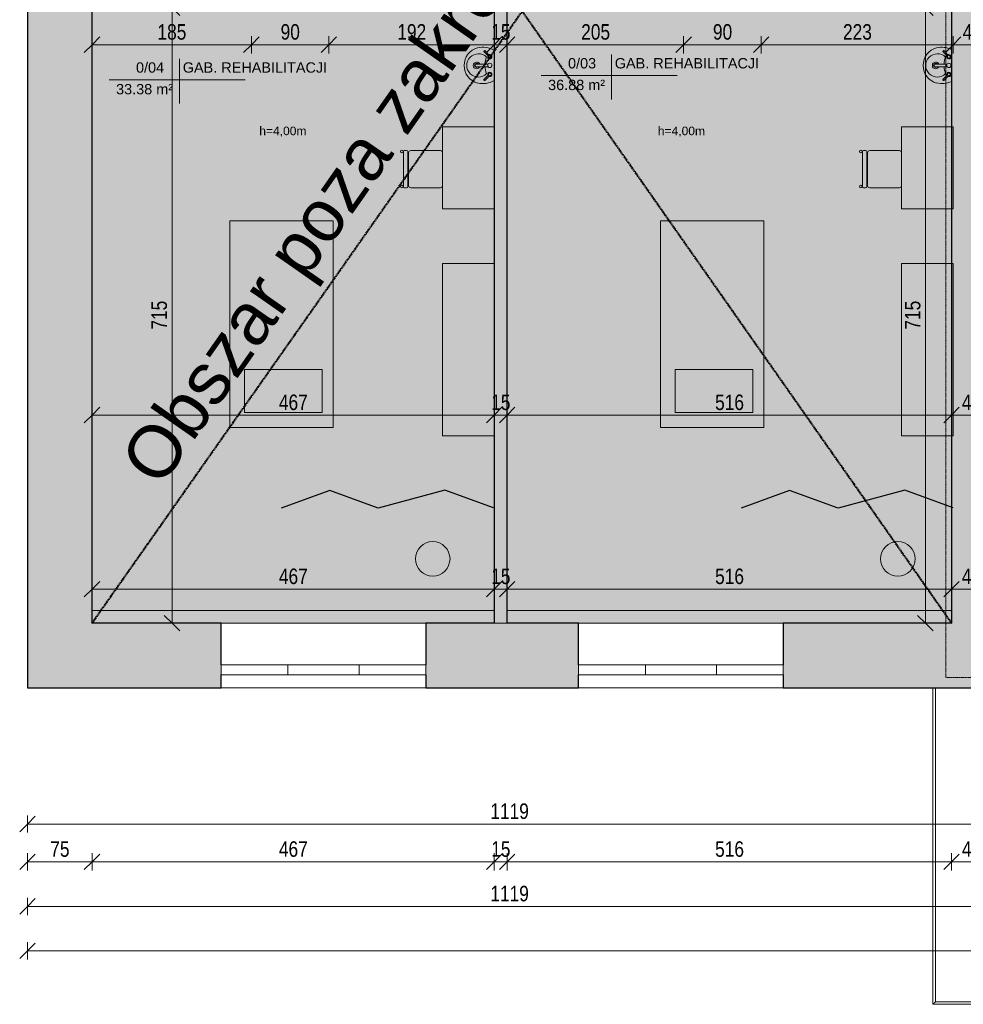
# Model space of a CAD drawing. Header units: centimetres. Extents: x 14786 to 20326, y -10865 to -8494.
# Tile 1 of 22: x 15112 to 16207, y -10783 to -9640. Entities that reach past the tile are written whole.
import ezdxf

# ---------------------------------------------------------------- set-up
doc = ezdxf.new("R2010")
doc.units = ezdxf.units.CM
doc.linetypes.add('Aligning Line 1_8_', pattern=[0.635, 0.3175, -0.3175])
for name, color, linetype, lineweight in [('A-ANNO-DIMS', 211, 'Continuous', 9), ('A-ANNO-DIMS-100', 211, 'Continuous', 9), ('A-AREA-IDEN', 2, 'Continuous', 9), ('A-DETL', 90, 'Continuous', 9), ('A-DETL-GENF', 92, 'Continuous', 9), ('A-DETL-MEDM', 33, 'Continuous', 25), ('A-DETL-THIN', 151, 'Continuous', 9), ('A-FLOR', 192, 'Continuous', 9), ('A-FLOR-HRAL', 11, 'Continuous', 9), ('A-GLAZ', 151, 'Continuous', 9), ('A-WALL', 113, 'Continuous', 9), ('A-WALL-PATT', 111, 'Continuous', 25), ('G-ANNO-TEXT', 231, 'Continuous', 9), ('I-FURN', 30, 'Continuous', 9), ('P-SANR-FIXT', 6, 'Continuous', 9)]:
    doc.layers.add(name, color=color, linetype=linetype, lineweight=lineweight)
doc.styles.add('Arial', font='arial.ttf', dxfattribs={"height": 12})
doc.styles.add('Arial_2', font='arial.ttf', dxfattribs={"width": 0.8, "height": 18})
doc.styles.add('Arial_3', font='arial.ttf', dxfattribs={"height": 10})
doc.styles.add('Arial_5', font='arial.ttf', dxfattribs={"height": 60})
doc.dimstyles.new('Przekątna_-_1_8_mm_Arial', dxfattribs={"dimscale": 30.48, "dimtxt": 18.364669, "dimasz": 0.590551, "dimexe": 0.328084, "dimexo": 0.0625, "dimgap": 0.016404, "dimtad": 1, "dimdec": 0, "dimdsep": 46, "dimtxsty": 'Arial_2', "dimblk1": 'OBLIQUE', "dimblk2": 'OBLIQUE', "dimsah": 1, "dimcen": 0.09, "dimazin": 0, "dimtfac": 1, "dimtdec": 4, "dimtix": 1, "dimtmove": 0, "dimatfit": 3, "dimfxl": 0.328084, "dimfxlon": 1, "dimtvp": 1, "dimtolj": 1, "dimtzin": 0, "dimarcsym": 2})

# ---------------------------------------------------------------- blocks, each defined once
blk = doc.blocks.new('Lavabo mural - 05 - 440mm x 350mm-V9-3_Poziom parteru')
at = {"layer": 'P-SANR-FIXT'}
for p, q in [((-17.2, -11), (-11.7, -5.6)), ((-16.1, -12.1), (-10.7, -6.7)), ((-1.5, -21.5), (-1.5, -7.1)), ((1.5, -21.5), (1.5, -7.1)), ((16.4, -12.1), (11, -6.7)), ((17.5, -11), (12, -5.6))]:
    blk.add_line(p, q, dxfattribs=at)
for centre, radius, start, end in [((5.3, -13.1), 26.4, 155.1237, 193.6351), ((0, -18.4), 13.5, 135.4629, 45.0556), ((-10.1, -5.1), 2.5, 0, 180), ((-10.1, -5.1), 2.5, 180, 207.0533), ((-10.1, -5.1), 1.7, 360, 180), ((-10.1, -5.1), 1.7, 180, 198.0596), ((-10.1, -5.1), 1.7, 198.0596, 360), ((-10.1, -5.1), 2.5, 242.9467, 0), ((-0.2, 16), 26.7, 249.1986, 267.1093), ((0, -5.1), 2.5, 0, 180), ((0, -5.1), 2.5, 180, 0), ((-0.2, 16), 26.7, 273.5606, 291.3199), ((10.4, -5.1), 2.5, 360, 180), ((10.4, -5.1), 2.5, 180, 297.0533), ((10.4, -5.1), 1.7, 0, 180), ((10.4, -5.1), 1.7, 180, 0), ((10.4, -5.1), 2.5, 332.9467, 360), ((-5.3, -13.1), 26.4, 346.3649, 24.8763), ((-0.6, -14.5), 20.4, 193.6351, 271.6558), ((0, -20.4), 3.86, 112.8828, 180), ((0, -20.4), 3.86, 180, 360), ((0, -20.4), 2.35, 129.6826, 180), ((0, -20.4), 2.35, 180, 360), ((0.6, -14.5), 20.4, 268.3442, 346.3649), ((0, -20.4), 3.86, 360, 67.1178), ((0, -20.4), 2.35, 360, 50.3185)]:
    blk.add_arc(centre, radius, start, end, dxfattribs=at)
for centre, major_axis, ratio, start_param, end_param in [((-16.6, -11.6), (-0.545, 0.545), 0.274309, 0, 3.141593), ((17, -11.6), (0.545, 0.545), 0.274309, 3.141593, 6.283185), ((0, -21.5), (-1.5, 0), 0.428525, 0, 3.141593)]:
    blk.add_ellipse(centre, major_axis=major_axis, ratio=ratio, start_param=start_param, end_param=end_param, dxfattribs=at)
blk = doc.blocks.new('Lavabo mural - 05 - 440mm x 350mm-346807-3_Poziom parteru')
at = {"layer": 'P-SANR-FIXT'}
for p, q in [((-17.2, -11), (-11.7, -5.6)), ((-16.1, -12.1), (-10.7, -6.7)), ((-1.5, -21.5), (-1.5, -7.1)), ((1.5, -21.5), (1.5, -7.1)), ((16.4, -12.1), (11, -6.7)), ((17.5, -11), (12, -5.6))]:
    blk.add_line(p, q, dxfattribs=at)
for centre, radius, start, end in [((5.3, -13.1), 26.4, 150.3649, 193.6351), ((-5.3, -13.1), 26.4, 346.3649, 29.6351), ((0, -18.4), 13.5, 135.4629, 45.0556), ((-10.1, -5.1), 2.5, 0, 180), ((-10.1, -5.1), 2.5, 180, 207.0533), ((-10.1, -5.1), 1.7, 360, 180), ((-10.1, -5.1), 1.7, 180, 198.0596), ((-10.1, -5.1), 1.7, 198.0596, 360), ((-10.1, -5.1), 2.5, 242.9467, 0), ((-0.2, 16), 26.7, 249.1986, 267.1093), ((0, -5.1), 2.5, 0, 180), ((0, -5.1), 2.5, 180, 0), ((-0.2, 16), 26.7, 273.5606, 291.3199), ((10.4, -5.1), 2.5, 360, 180), ((10.4, -5.1), 2.5, 180, 297.0533), ((10.4, -5.1), 1.7, 0, 180), ((10.4, -5.1), 1.7, 180, 0), ((10.4, -5.1), 2.5, 332.9467, 360), ((-0.6, -14.5), 20.4, 193.6351, 271.6558), ((0, -20.4), 3.86, 112.8828, 180), ((0, -20.4), 3.86, 180, 360), ((0, -20.4), 2.35, 129.6826, 180), ((0, -20.4), 2.35, 180, 360), ((0.6, -14.5), 20.4, 268.3442, 346.3649), ((0, -20.4), 3.86, 360, 67.1178), ((0, -20.4), 2.35, 360, 50.3185)]:
    blk.add_arc(centre, radius, start, end, dxfattribs=at)
for centre, major_axis, ratio, start_param, end_param in [((-16.6, -11.6), (-0.545, 0.545), 0.274309, 0, 3.141593), ((17, -11.6), (0.545, 0.545), 0.274309, 3.141593, 6.283185), ((0, -21.5), (-1.5, 0), 0.428525, 0, 3.141593)]:
    blk.add_ellipse(centre, major_axis=major_axis, ratio=ratio, start_param=start_param, end_param=end_param, dxfattribs=at)
blk = doc.blocks.new('Krzesło Breuera - Krzesło Breuera-494360-3_Poziom parteru')
at = {"layer": 'I-FURN'}
for p, q in [((-21.6, 17.6), (-21.6, 20.1)), ((-21.6, -21.6), (-21.6, 12.7)), ((-20.3, 21.3), (20.3, 21.3)), ((20.3, 16.3), (-20.3, 16.3)), ((-19.1, 15.2), (19, 15.2)), ((21.6, 20.1), (21.6, 17.6)), ((21.6, 12.7), (21.6, -21.6)), ((19, -24.1), (-19.1, -24.1))]:
    blk.add_line(p, q, dxfattribs=at)
for centre, radius, start, end in [((-20.3, 23.1), 1.51, 0, 180), ((-20.3, 23.1), 1.51, 180, 0), ((20.4, 23.1), 1.51, 0, 180), ((20.4, 23.1), 1.51, 180, 0), ((-20.3, 20.1), 1.27, 90, 180), ((-20.3, 17.6), 1.27, 180, 270), ((-19.1, 12.7), 2.54, 90, 180), ((19, 12.7), 2.54, 0, 90), ((20.3, 20.1), 1.27, 0, 90), ((20.3, 17.6), 1.27, 270, 0), ((-19.1, -21.6), 2.54, 180, 270), ((19, -21.6), 2.54, 270, 0)]:
    blk.add_arc(centre, radius, start, end, dxfattribs=at)
blk = doc.blocks.new('Poręcz - Poręcz-564469-3_Poziom parteru')
at = {"layer": 'A-FLOR-HRAL'}
for p, q in [((16172.1, -10415.5), (16172.1, -10783.2)), ((16175.1, -10780.2), (16175.1, -10415.5)), ((16172.1, -10783.2), (16283.6, -10783.2)), ((16283.6, -10780.2), (16175.1, -10780.2)), ((16283.6, -10783.2), (16283.6, -10780.2))]:
    blk.add_line(p, q, dxfattribs=at)
blk.add_open_spline([(16172.1, -10783.2), (16172.1, -10783.2), (16172.1, -10783.2), (16172.2, -10783.1), (16172.3, -10783), (16172.4, -10782.9), (16172.5, -10782.8), (16172.6, -10782.8), (16172.7, -10782.6), (16172.8, -10782.5), (16173, -10782.4), (16173, -10782.3), (16173.1, -10782.2), (16173.2, -10782.1), (16173.3, -10782), (16173.4, -10781.9), (16173.5, -10781.8), (16173.6, -10781.7), (16173.7, -10781.6), (16173.8, -10781.5), (16173.9, -10781.4), (16174, -10781.3), (16174.1, -10781.2), (16174.2, -10781.1), (16174.3, -10781.1), (16174.4, -10781), (16174.5, -10780.9), (16174.6, -10780.8), (16174.7, -10780.7), (16174.8, -10780.6), (16174.8, -10780.5), (16174.9, -10780.4), (16175, -10780.3), (16175.1, -10780.2), (16175.1, -10780.2), (16175.1, -10780.2)], degree=3, knots=[0, 0, 0, 0, 0.083333, 0.125, 0.166667, 0.208333, 0.229167, 0.25, 0.291667, 0.333333, 0.354167, 0.375, 0.395833, 0.416667, 0.4375, 0.458333, 0.479167, 0.5, 0.520833, 0.541667, 0.5625, 0.583333, 0.604167, 0.625, 0.645833, 0.666667, 0.6875, 0.708333, 0.75, 0.770833, 0.791667, 0.833333, 0.875, 0.916667, 1, 1, 1, 1], dxfattribs=at)
blk = doc.blocks.new('Aluminum_2 szybowe - 160x140-605508-3_Poziom parteru')
at = {"layer": 'A-GLAZ'}
for p, q in [((-137.2, 25.2), (22.8, 25.2)), ((-137.2, 13.7), (-137.2, 25.2)), ((22.8, 25.2), (22.8, 13.7)), ((22.8, 13.7), (-137.2, 13.7))]:
    blk.add_line(p, q, dxfattribs=at)
blk = doc.blocks.new('Aluminum_2 szybowe - 160x140-V12-3_Poziom parteru')
at = {"layer": 'A-GLAZ'}
for p, q in [((-137.2, 25.2), (22.8, 25.2)), ((-137.2, 13.7), (-137.2, 25.2)), ((22.8, 25.2), (22.8, 13.7)), ((22.8, 13.7), (-137.2, 13.7))]:
    blk.add_line(p, q, dxfattribs=at)
blk = doc.blocks.new('Etyk_pom_1_mala - Etyk_pom_1_mala-219433-3_Poziom parteru')
at = {"layer": 'A-AREA-IDEN'}
for p, q in [((-0.096, 0.144), (-0.096, -0.378)), ((-0.915, -0.101), (0.666, -0.101))]:
    blk.add_line(p, q, dxfattribs=at)
blk = doc.blocks.new('DIMBLOCK2-3_Poziom parteru')
at = {"layer": 'A-ANNO-DIMS-100'}
for p, q in [((15195.6, -10098.8), (15195.6, -10088.8)), ((15195.6, -10098.8), (15204.6, -10089.8)), ((15662.6, -10098.8), (15662.6, -10088.8)), ((15662.6, -10098.8), (15671.6, -10089.8)), ((15195.6, -10098.8), (15186.6, -10107.8)), ((15195.6, -10098.8), (15662.6, -10098.8)), ((15195.6, -10098.8), (15195.6, -10108.8)), ((15662.6, -10098.8), (15653.6, -10107.8)), ((15662.6, -10098.8), (15662.6, -10108.8))]:
    blk.add_line(p, q, dxfattribs=at)
at = {"layer": 'A-ANNO-DIMS-100', "color": 0, "insert": (15412.6, -10075), "char_height": 18, "width": 39.668, "attachment_point": 1, "line_spacing_factor": 0.941778, "style": 'Arial_2'}
blk.add_mtext('467', dxfattribs=at)
blk = doc.blocks.new('_Oblique')
at = {"color": 0, "linetype": 'ByBlock', "lineweight": -2}
blk.add_line((-0.5, -0.5), (0.5, 0.5), dxfattribs=at)
blk = doc.blocks.new('DIMBLOCK3-3_Poziom parteru')
at = {"layer": 'A-ANNO-DIMS-100'}
for p, q in [((15662.6, -10098.8), (15662.6, -10088.8)), ((15662.6, -10098.8), (15671.6, -10089.8)), ((15677.6, -10098.8), (15677.6, -10088.8)), ((15677.6, -10098.8), (15686.6, -10089.8)), ((15662.6, -10098.8), (15653.6, -10107.8)), ((15662.6, -10098.8), (15677.6, -10098.8)), ((15662.6, -10098.8), (15662.6, -10108.8)), ((15677.6, -10098.8), (15668.6, -10107.8)), ((15677.6, -10098.8), (15677.6, -10108.8))]:
    blk.add_line(p, q, dxfattribs=at)
at = {"layer": 'A-ANNO-DIMS-100', "color": 0, "insert": (15659.1, -10075), "char_height": 18, "width": 26.445, "attachment_point": 1, "line_spacing_factor": 0.941778, "style": 'Arial_2'}
blk.add_mtext('15', dxfattribs=at)
blk = doc.blocks.new('DIMBLOCK4-3_Poziom parteru')
at = {"layer": 'A-ANNO-DIMS-100'}
for p, q in [((15677.6, -10098.8), (15677.6, -10088.8)), ((15677.6, -10098.8), (15686.6, -10089.8)), ((16193.6, -10098.8), (16193.6, -10088.8)), ((16193.6, -10098.8), (16202.6, -10089.8)), ((15677.6, -10098.8), (15668.6, -10107.8)), ((15677.6, -10098.8), (16193.6, -10098.8)), ((15677.6, -10098.8), (15677.6, -10108.8)), ((16193.6, -10098.8), (16184.6, -10107.8)), ((16193.6, -10098.8), (16193.6, -10108.8))]:
    blk.add_line(p, q, dxfattribs=at)
at = {"layer": 'A-ANNO-DIMS-100', "color": 0, "insert": (15919.1, -10075), "char_height": 18, "width": 39.668, "attachment_point": 1, "line_spacing_factor": 0.941778, "style": 'Arial_2'}
blk.add_mtext('516', dxfattribs=at)
blk = doc.blocks.new('DIMBLOCK5-3_Poziom parteru')
at = {"layer": 'A-ANNO-DIMS-100'}
for p, q in [((16193.6, -10098.8), (16193.6, -10088.8)), ((16193.6, -10098.8), (16202.6, -10089.8)), ((16239.6, -10098.8), (16239.6, -10088.8)), ((16239.6, -10098.8), (16248.6, -10089.8)), ((16193.6, -10098.8), (16184.6, -10107.8)), ((16193.6, -10098.8), (16239.6, -10098.8)), ((16193.6, -10098.8), (16193.6, -10108.8)), ((16239.6, -10098.8), (16230.6, -10107.8)), ((16239.6, -10098.8), (16239.6, -10108.8))]:
    blk.add_line(p, q, dxfattribs=at)
at = {"layer": 'A-ANNO-DIMS-100', "color": 0, "insert": (16205.6, -10075), "char_height": 18, "width": 26.445, "attachment_point": 1, "line_spacing_factor": 0.941778, "style": 'Arial_2'}
blk.add_mtext('46', dxfattribs=at)
blk = doc.blocks.new('DIMBLOCK54-3_Poziom parteru')
at = {"layer": 'A-ANNO-DIMS-100'}
for p, q in [((16163.3, -9625.7), (16154.3, -9616.7)), ((16163.3, -9625.7), (16153.3, -9625.7)), ((16163.3, -10340.5), (16163.3, -9625.7)), ((16163.3, -9625.7), (16172.3, -9634.7)), ((16163.3, -9625.7), (16173.3, -9625.7)), ((16163.3, -10340.5), (16154.3, -10331.5)), ((16163.3, -10340.5), (16153.3, -10340.5)), ((16163.3, -10340.5), (16172.3, -10349.5)), ((16163.3, -10340.5), (16173.3, -10340.5))]:
    blk.add_line(p, q, dxfattribs=at)
at = {"layer": 'A-ANNO-DIMS-100', "color": 0, "insert": (16139.5, -9999.6), "char_height": 18, "width": 39.668, "attachment_point": 1, "rotation": 90, "line_spacing_factor": 0.941778, "style": 'Arial_2'}
blk.add_mtext('715', dxfattribs=at)
blk = doc.blocks.new('DIMBLOCK69-3_Poziom parteru')
at = {"layer": 'A-ANNO-DIMS-100'}
for p, q in [((15195.6, -9668.7), (15195.6, -9658.7)), ((15195.6, -9668.7), (15204.6, -9659.7)), ((15380.6, -9668.7), (15380.6, -9658.7)), ((15380.6, -9668.7), (15389.6, -9659.7)), ((15195.6, -9668.7), (15186.6, -9677.7)), ((15195.6, -9668.7), (15380.6, -9668.7)), ((15195.6, -9668.7), (15195.6, -9678.7)), ((15380.6, -9668.7), (15371.6, -9677.7)), ((15380.6, -9668.7), (15380.6, -9678.7))]:
    blk.add_line(p, q, dxfattribs=at)
at = {"layer": 'A-ANNO-DIMS-100', "color": 0, "insert": (15271.6, -9644.8), "char_height": 18, "width": 39.668, "attachment_point": 1, "line_spacing_factor": 0.941778, "style": 'Arial_2'}
blk.add_mtext('185', dxfattribs=at)
blk = doc.blocks.new('DIMBLOCK70-3_Poziom parteru')
at = {"layer": 'A-ANNO-DIMS-100'}
for p, q in [((15380.6, -9668.7), (15380.6, -9658.7)), ((15380.6, -9668.7), (15389.6, -9659.7)), ((15470.6, -9668.7), (15470.6, -9658.7)), ((15470.6, -9668.7), (15479.6, -9659.7)), ((15380.6, -9668.7), (15371.6, -9677.7)), ((15380.6, -9668.7), (15470.6, -9668.7)), ((15380.6, -9668.7), (15380.6, -9678.7)), ((15470.6, -9668.7), (15461.6, -9677.7)), ((15470.6, -9668.7), (15470.6, -9678.7))]:
    blk.add_line(p, q, dxfattribs=at)
at = {"layer": 'A-ANNO-DIMS-100', "color": 0, "insert": (15414.6, -9644.8), "char_height": 18, "width": 26.445, "attachment_point": 1, "line_spacing_factor": 0.941778, "style": 'Arial_2'}
blk.add_mtext('90', dxfattribs=at)
blk = doc.blocks.new('DIMBLOCK71-3_Poziom parteru')
at = {"layer": 'A-ANNO-DIMS-100'}
for p, q in [((15470.6, -9668.7), (15470.6, -9658.7)), ((15470.6, -9668.7), (15479.6, -9659.7)), ((15662.6, -9668.7), (15662.6, -9658.7)), ((15662.6, -9668.7), (15671.6, -9659.7)), ((15470.6, -9668.7), (15461.6, -9677.7)), ((15470.6, -9668.7), (15662.6, -9668.7)), ((15470.6, -9668.7), (15470.6, -9678.7)), ((15662.6, -9668.7), (15653.6, -9677.7)), ((15662.6, -9668.7), (15662.6, -9678.7))]:
    blk.add_line(p, q, dxfattribs=at)
at = {"layer": 'A-ANNO-DIMS-100', "color": 0, "insert": (15550.1, -9644.8), "char_height": 18, "width": 39.668, "attachment_point": 1, "line_spacing_factor": 0.941778, "style": 'Arial_2'}
blk.add_mtext('192', dxfattribs=at)
blk = doc.blocks.new('DIMBLOCK72-3_Poziom parteru')
at = {"layer": 'A-ANNO-DIMS-100'}
for p, q in [((15662.6, -9668.7), (15662.6, -9658.7)), ((15662.6, -9668.7), (15671.6, -9659.7)), ((15677.6, -9668.7), (15677.6, -9658.7)), ((15677.6, -9668.7), (15686.6, -9659.7)), ((15662.6, -9668.7), (15653.6, -9677.7)), ((15662.6, -9668.7), (15677.6, -9668.7)), ((15662.6, -9668.7), (15662.6, -9678.7)), ((15677.6, -9668.7), (15668.6, -9677.7)), ((15677.6, -9668.7), (15677.6, -9678.7))]:
    blk.add_line(p, q, dxfattribs=at)
at = {"layer": 'A-ANNO-DIMS-100', "color": 0, "insert": (15659.1, -9644.8), "char_height": 18, "width": 26.445, "attachment_point": 1, "line_spacing_factor": 0.941778, "style": 'Arial_2'}
blk.add_mtext('15', dxfattribs=at)
blk = doc.blocks.new('DIMBLOCK73-3_Poziom parteru')
at = {"layer": 'A-ANNO-DIMS-100'}
for p, q in [((15677.6, -9668.7), (15677.6, -9658.7)), ((15677.6, -9668.7), (15686.6, -9659.7)), ((15882.6, -9668.7), (15882.6, -9658.7)), ((15882.6, -9668.7), (15891.6, -9659.7)), ((15677.6, -9668.7), (15668.6, -9677.7)), ((15677.6, -9668.7), (15882.6, -9668.7)), ((15677.6, -9668.7), (15677.6, -9678.7)), ((15882.6, -9668.7), (15873.6, -9677.7)), ((15882.6, -9668.7), (15882.6, -9678.7))]:
    blk.add_line(p, q, dxfattribs=at)
at = {"layer": 'A-ANNO-DIMS-100', "color": 0, "insert": (15763.6, -9644.8), "char_height": 18, "width": 39.668, "attachment_point": 1, "line_spacing_factor": 0.941778, "style": 'Arial_2'}
blk.add_mtext('205', dxfattribs=at)
blk = doc.blocks.new('DIMBLOCK74-3_Poziom parteru')
at = {"layer": 'A-ANNO-DIMS-100'}
for p, q in [((15882.6, -9668.7), (15882.6, -9658.7)), ((15882.6, -9668.7), (15891.6, -9659.7)), ((15972.6, -9668.7), (15972.6, -9658.7)), ((15972.6, -9668.7), (15981.6, -9659.7)), ((15882.6, -9668.7), (15873.6, -9677.7)), ((15882.6, -9668.7), (15972.6, -9668.7)), ((15882.6, -9668.7), (15882.6, -9678.7)), ((15972.6, -9668.7), (15963.6, -9677.7)), ((15972.6, -9668.7), (15972.6, -9678.7))]:
    blk.add_line(p, q, dxfattribs=at)
at = {"layer": 'A-ANNO-DIMS-100', "color": 0, "insert": (15916.6, -9644.8), "char_height": 18, "width": 26.445, "attachment_point": 1, "line_spacing_factor": 0.941778, "style": 'Arial_2'}
blk.add_mtext('90', dxfattribs=at)
blk = doc.blocks.new('DIMBLOCK75-3_Poziom parteru')
at = {"layer": 'A-ANNO-DIMS-100'}
for p, q in [((15972.6, -9668.7), (15972.6, -9658.7)), ((15972.6, -9668.7), (15981.6, -9659.7)), ((16195.6, -9668.7), (16195.6, -9658.7)), ((16195.6, -9668.7), (16204.6, -9659.7)), ((15972.6, -9668.7), (15963.6, -9677.7)), ((15972.6, -9668.7), (16195.6, -9668.7)), ((15972.6, -9668.7), (15972.6, -9678.7)), ((16195.6, -9668.7), (16186.6, -9677.7)), ((16195.6, -9668.7), (16195.6, -9678.7))]:
    blk.add_line(p, q, dxfattribs=at)
at = {"layer": 'A-ANNO-DIMS-100', "color": 0, "insert": (16067.6, -9644.8), "char_height": 18, "width": 39.668, "attachment_point": 1, "line_spacing_factor": 0.941778, "style": 'Arial_2'}
blk.add_mtext('223', dxfattribs=at)
blk = doc.blocks.new('DIMBLOCK76-3_Poziom parteru')
at = {"layer": 'A-ANNO-DIMS-100'}
for p, q in [((16195.6, -9668.7), (16195.6, -9658.7)), ((16195.6, -9668.7), (16204.6, -9659.7)), ((16239.6, -9668.7), (16239.6, -9658.7)), ((16239.6, -9668.7), (16248.6, -9659.7)), ((16195.6, -9668.7), (16186.6, -9677.7)), ((16195.6, -9668.7), (16239.6, -9668.7)), ((16195.6, -9668.7), (16195.6, -9678.7)), ((16239.6, -9668.7), (16230.6, -9677.7)), ((16239.6, -9668.7), (16239.6, -9678.7))]:
    blk.add_line(p, q, dxfattribs=at)
at = {"layer": 'A-ANNO-DIMS-100', "color": 0, "insert": (16206.6, -9644.8), "char_height": 18, "width": 26.445, "attachment_point": 1, "line_spacing_factor": 0.941778, "style": 'Arial_2'}
blk.add_mtext('44', dxfattribs=at)
blk = doc.blocks.new('DIMBLOCK103-3_Poziom parteru')
at = {"layer": 'A-ANNO-DIMS-100'}
for p, q in [((15120.6, -10721.2), (15120.6, -10711.2)), ((15120.6, -10721.2), (15129.6, -10712.2)), ((17920.6, -10721.2), (17920.6, -10711.2)), ((17920.6, -10721.2), (17929.6, -10712.2)), ((15120.6, -10721.2), (15111.6, -10730.2)), ((15120.6, -10721.2), (17920.6, -10721.2)), ((15120.6, -10721.2), (15120.6, -10731.2)), ((17920.6, -10721.2), (17911.6, -10730.2)), ((17920.6, -10721.2), (17920.6, -10731.2))]:
    blk.add_line(p, q, dxfattribs=at)
at = {"layer": 'A-ANNO-DIMS-100', "color": 0, "insert": (16498.6, -10697.3), "char_height": 18, "width": 52.89, "attachment_point": 1, "line_spacing_factor": 0.941778, "style": 'Arial_2'}
blk.add_mtext('2800', dxfattribs=at)
blk = doc.blocks.new('DIMBLOCK104-3_Poziom parteru')
at = {"layer": 'A-ANNO-DIMS-100'}
for p, q in [((15120.6, -10669.5), (15111.6, -10678.5)), ((15120.6, -10669.5), (15120.6, -10659.5)), ((15120.6, -10669.5), (15129.6, -10660.5)), ((15120.6, -10669.5), (16239.6, -10669.5)), ((15120.6, -10669.5), (15120.6, -10679.5)), ((16239.6, -10669.5), (16230.6, -10678.5)), ((16239.6, -10669.5), (16239.6, -10659.5)), ((16239.6, -10669.5), (16248.6, -10660.5)), ((16239.6, -10669.5), (16239.6, -10679.5))]:
    blk.add_line(p, q, dxfattribs=at)
at = {"layer": 'A-ANNO-DIMS-100', "color": 0, "insert": (15658.1, -10645.6), "char_height": 18, "width": 52.89, "attachment_point": 1, "line_spacing_factor": 0.941778, "style": 'Arial_2'}
blk.add_mtext('1119', dxfattribs=at)
blk = doc.blocks.new('DIMBLOCK109-3_Poziom parteru')
at = {"layer": 'A-ANNO-DIMS-100'}
for p, q in [((15120.6, -10573.8), (15120.6, -10563.8)), ((15120.6, -10573.8), (15129.6, -10564.8)), ((16239.6, -10573.8), (16239.6, -10563.8)), ((16239.6, -10573.8), (16248.6, -10564.8)), ((15120.6, -10573.8), (15111.6, -10582.8)), ((16239.6, -10573.8), (15120.6, -10573.8)), ((15120.6, -10573.8), (15120.6, -10583.8)), ((16239.6, -10573.8), (16230.6, -10582.8)), ((16239.6, -10573.8), (16239.6, -10583.8))]:
    blk.add_line(p, q, dxfattribs=at)
at = {"layer": 'A-ANNO-DIMS-100', "color": 0, "insert": (15658.1, -10549.9), "char_height": 18, "width": 52.89, "attachment_point": 1, "line_spacing_factor": 0.941778, "style": 'Arial_2'}
blk.add_mtext('1119', dxfattribs=at)
blk = doc.blocks.new('DIMBLOCK110-3_Poziom parteru')
at = {"layer": 'A-ANNO-DIMS-100'}
for p, q in [((15195.6, -10301), (15195.6, -10291)), ((15195.6, -10301), (15204.6, -10292)), ((15662.6, -10301), (15662.6, -10291)), ((15662.6, -10301), (15671.6, -10292)), ((15195.6, -10301), (15186.6, -10310)), ((15195.6, -10301), (15662.6, -10301)), ((15195.6, -10301), (15195.6, -10311)), ((15662.6, -10301), (15653.6, -10310)), ((15662.6, -10301), (15662.6, -10311))]:
    blk.add_line(p, q, dxfattribs=at)
at = {"layer": 'A-ANNO-DIMS-100', "color": 0, "insert": (15412.6, -10277.1), "char_height": 18, "width": 39.668, "attachment_point": 1, "line_spacing_factor": 0.941778, "style": 'Arial_2'}
blk.add_mtext('467', dxfattribs=at)
blk = doc.blocks.new('DIMBLOCK111-3_Poziom parteru')
at = {"layer": 'A-ANNO-DIMS-100'}
for p, q in [((15662.6, -10301), (15662.6, -10291)), ((15662.6, -10301), (15671.6, -10292)), ((15677.6, -10301), (15677.6, -10291)), ((15677.6, -10301), (15686.6, -10292)), ((15662.6, -10301), (15653.6, -10310)), ((15662.6, -10301), (15677.6, -10301)), ((15662.6, -10301), (15662.6, -10311)), ((15677.6, -10301), (15668.6, -10310)), ((15677.6, -10301), (15677.6, -10311))]:
    blk.add_line(p, q, dxfattribs=at)
at = {"layer": 'A-ANNO-DIMS-100', "color": 0, "insert": (15659.1, -10277.1), "char_height": 18, "width": 26.445, "attachment_point": 1, "line_spacing_factor": 0.941778, "style": 'Arial_2'}
blk.add_mtext('15', dxfattribs=at)
blk = doc.blocks.new('DIMBLOCK112-3_Poziom parteru')
at = {"layer": 'A-ANNO-DIMS-100'}
for p, q in [((15677.6, -10301), (15677.6, -10291)), ((15677.6, -10301), (15686.6, -10292)), ((16193.6, -10301), (16193.6, -10291)), ((16193.6, -10301), (16202.6, -10292)), ((15677.6, -10301), (15668.6, -10310)), ((15677.6, -10301), (16193.6, -10301)), ((15677.6, -10301), (15677.6, -10311)), ((16193.6, -10301), (16184.6, -10310)), ((16193.6, -10301), (16193.6, -10311))]:
    blk.add_line(p, q, dxfattribs=at)
at = {"layer": 'A-ANNO-DIMS-100', "color": 0, "insert": (15919.1, -10277.1), "char_height": 18, "width": 39.668, "attachment_point": 1, "line_spacing_factor": 0.941778, "style": 'Arial_2'}
blk.add_mtext('516', dxfattribs=at)
blk = doc.blocks.new('DIMBLOCK113-3_Poziom parteru')
at = {"layer": 'A-ANNO-DIMS-100'}
for p, q in [((16193.6, -10301), (16193.6, -10291)), ((16193.6, -10301), (16202.6, -10292)), ((16239.6, -10301), (16239.6, -10291)), ((16239.6, -10301), (16248.6, -10292)), ((16193.6, -10301), (16184.6, -10310)), ((16193.6, -10301), (16239.6, -10301)), ((16193.6, -10301), (16193.6, -10311)), ((16239.6, -10301), (16230.6, -10310)), ((16239.6, -10301), (16239.6, -10311))]:
    blk.add_line(p, q, dxfattribs=at)
at = {"layer": 'A-ANNO-DIMS-100', "color": 0, "insert": (16205.6, -10277.1), "char_height": 18, "width": 26.445, "attachment_point": 1, "line_spacing_factor": 0.941778, "style": 'Arial_2'}
blk.add_mtext('46', dxfattribs=at)
blk = doc.blocks.new('DIMBLOCK139-3_Poziom parteru')
at = {"layer": 'A-ANNO-DIMS-100'}
for p, q in [((15288.5, -9625.7), (15279.5, -9616.7)), ((15288.5, -9625.7), (15278.5, -9625.7)), ((15288.5, -10340.5), (15288.5, -9625.7)), ((15288.5, -9625.7), (15297.5, -9634.7)), ((15288.5, -9625.7), (15298.5, -9625.7)), ((15288.5, -10340.5), (15279.5, -10331.5)), ((15288.5, -10340.5), (15278.5, -10340.5)), ((15288.5, -10340.5), (15297.5, -10349.5)), ((15288.5, -10340.5), (15298.5, -10340.5))]:
    blk.add_line(p, q, dxfattribs=at)
at = {"layer": 'A-ANNO-DIMS-100', "color": 0, "insert": (15264.6, -9999.6), "char_height": 18, "width": 39.668, "attachment_point": 1, "rotation": 90, "line_spacing_factor": 0.941778, "style": 'Arial_2'}
blk.add_mtext('715', dxfattribs=at)
blk = doc.blocks.new('DIMBLOCK167-3_Poziom parteru')
at = {"layer": 'A-ANNO-DIMS-100'}
for p, q in [((15120.6, -10617.8), (15120.6, -10607.8)), ((15120.6, -10617.8), (15129.6, -10608.8)), ((15195.6, -10617.8), (15195.6, -10607.8)), ((15195.6, -10617.8), (15204.6, -10608.8)), ((15120.6, -10617.8), (15111.6, -10626.8)), ((15120.6, -10617.8), (15195.6, -10617.8)), ((15120.6, -10617.8), (15120.6, -10627.8)), ((15195.6, -10617.8), (15186.6, -10626.8)), ((15195.6, -10617.8), (15195.6, -10627.8))]:
    blk.add_line(p, q, dxfattribs=at)
at = {"layer": 'A-ANNO-DIMS-100', "color": 0, "insert": (15147.1, -10593.9), "char_height": 18, "width": 26.445, "attachment_point": 1, "line_spacing_factor": 0.941778, "style": 'Arial_2'}
blk.add_mtext('75', dxfattribs=at)
blk = doc.blocks.new('DIMBLOCK168-3_Poziom parteru')
at = {"layer": 'A-ANNO-DIMS-100'}
for p, q in [((15195.6, -10617.8), (15195.6, -10607.8)), ((15195.6, -10617.8), (15204.6, -10608.8)), ((15662.6, -10617.8), (15662.6, -10607.8)), ((15662.6, -10617.8), (15671.6, -10608.8)), ((15195.6, -10617.8), (15186.6, -10626.8)), ((15195.6, -10617.8), (15662.6, -10617.8)), ((15195.6, -10617.8), (15195.6, -10627.8)), ((15662.6, -10617.8), (15653.6, -10626.8)), ((15662.6, -10617.8), (15662.6, -10627.8))]:
    blk.add_line(p, q, dxfattribs=at)
at = {"layer": 'A-ANNO-DIMS-100', "color": 0, "insert": (15412.6, -10593.9), "char_height": 18, "width": 39.668, "attachment_point": 1, "line_spacing_factor": 0.941778, "style": 'Arial_2'}
blk.add_mtext('467', dxfattribs=at)
blk = doc.blocks.new('DIMBLOCK169-3_Poziom parteru')
at = {"layer": 'A-ANNO-DIMS-100'}
for p, q in [((15662.6, -10617.8), (15662.6, -10607.8)), ((15662.6, -10617.8), (15671.6, -10608.8)), ((15677.6, -10617.8), (15677.6, -10607.8)), ((15677.6, -10617.8), (15686.6, -10608.8)), ((15662.6, -10617.8), (15653.6, -10626.8)), ((15662.6, -10617.8), (15677.6, -10617.8)), ((15662.6, -10617.8), (15662.6, -10627.8)), ((15677.6, -10617.8), (15668.6, -10626.8)), ((15677.6, -10617.8), (15677.6, -10627.8))]:
    blk.add_line(p, q, dxfattribs=at)
at = {"layer": 'A-ANNO-DIMS-100', "color": 0, "insert": (15659.1, -10593.9), "char_height": 18, "width": 26.445, "attachment_point": 1, "line_spacing_factor": 0.941778, "style": 'Arial_2'}
blk.add_mtext('15', dxfattribs=at)
blk = doc.blocks.new('DIMBLOCK170-3_Poziom parteru')
at = {"layer": 'A-ANNO-DIMS-100'}
for p, q in [((15677.6, -10617.8), (15677.6, -10607.8)), ((15677.6, -10617.8), (15686.6, -10608.8)), ((16193.6, -10617.8), (16193.6, -10607.8)), ((16193.6, -10617.8), (16202.6, -10608.8)), ((15677.6, -10617.8), (15668.6, -10626.8)), ((15677.6, -10617.8), (16193.6, -10617.8)), ((15677.6, -10617.8), (15677.6, -10627.8)), ((16193.6, -10617.8), (16184.6, -10626.8)), ((16193.6, -10617.8), (16193.6, -10627.8))]:
    blk.add_line(p, q, dxfattribs=at)
at = {"layer": 'A-ANNO-DIMS-100', "color": 0, "insert": (15919.1, -10593.9), "char_height": 18, "width": 39.668, "attachment_point": 1, "line_spacing_factor": 0.941778, "style": 'Arial_2'}
blk.add_mtext('516', dxfattribs=at)
blk = doc.blocks.new('DIMBLOCK171-3_Poziom parteru')
at = {"layer": 'A-ANNO-DIMS-100'}
for p, q in [((16193.6, -10617.8), (16193.6, -10607.8)), ((16193.6, -10617.8), (16202.6, -10608.8)), ((16239.6, -10617.8), (16239.6, -10607.8)), ((16239.6, -10617.8), (16248.6, -10608.8)), ((16193.6, -10617.8), (16184.6, -10626.8)), ((16193.6, -10617.8), (16239.6, -10617.8)), ((16193.6, -10617.8), (16193.6, -10627.8)), ((16239.6, -10617.8), (16230.6, -10626.8)), ((16239.6, -10617.8), (16239.6, -10627.8))]:
    blk.add_line(p, q, dxfattribs=at)
at = {"layer": 'A-ANNO-DIMS-100', "color": 0, "insert": (16205.6, -10593.9), "char_height": 18, "width": 26.445, "attachment_point": 1, "line_spacing_factor": 0.941778, "style": 'Arial_2'}
blk.add_mtext('46', dxfattribs=at)

msp = doc.modelspace()

# ---------------------------------------------------------------- hatches: boundary and pattern name
at = {"layer": 'A-DETL-GENF'}
h = msp.add_hatch(color=9, dxfattribs=at)
h.paths.add_polyline_path([(15662.62, -10340.49), (15677.62, -10340.49), (15677.62, -9625.71), (15882.62, -9625.71), (15882.62, -9580.71), (15470.62, -9580.71), (15470.62, -9625.71), (15662.62, -9625.71), (15662.62, -10325.71)])
h.paths.add_polyline_path([(15314.58, -9625.71), (15380.62, -9625.71), (15380.62, -9580.71), (15195.62, -9580.71), (15195.62, -9625.71), (15226.56, -9625.71)])
h.paths.add_polyline_path([(15987.47, -9625.71), (16193.62, -9625.71), (16193.62, -9580.71), (15972.62, -9580.71), (15972.62, -9625.71), (15977.26, -9625.71)])
h.paths.add_polyline_path([(16035.99, -9385.71), (16040.62, -9385.71), (16040.62, -9351.71), (15959.62, -9351.71), (15959.62, -9142.71), (15949.62, -9142.71), (15949.62, -9154.71), (15658.62, -9154.71), (15658.62, -8917.71), (15648.62, -8917.71), (15648.62, -9351.71), (15453.62, -9351.71), (15453.62, -9385.71), (15824.62, -9385.71), (15824.62, -9351.71), (15658.62, -9351.71), (15658.62, -9164.71), (15949.62, -9164.71), (15949.62, -9351.71), (15929.62, -9351.71), (15929.62, -9385.71), (16033.62, -9385.71)])
h.paths.add_polyline_path([(16130.62, -9385.71), (16193.62, -9385.71), (16193.62, -9351.71), (16130.62, -9351.71), (16130.62, -9382.21)])
h.paths.add_polyline_path([(15363.62, -9385.71), (15363.62, -9351.71), (15195.62, -9351.71), (15195.62, -9385.71), (15358.99, -9385.71)])
h.paths.add_polyline_path([(15949.62, -9052.71), (15959.62, -9052.71), (15959.62, -9042.71), (16105.62, -9042.71), (16105.62, -9032.71), (16035.62, -9032.71), (16035.62, -8917.71), (16025.62, -8917.71), (16025.62, -9032.71), (15949.62, -9032.71), (15949.62, -9048.08)])
h.paths.add_polyline_path([(16190.62, -9042.71), (16193.62, -9042.71), (16193.62, -9032.71), (16190.62, -9032.71), (16190.62, -9042.63)])
msp.add_hatch(color=9, dxfattribs=at).paths.add_polyline_path([(16018.75, -10340.49), (16193.62, -10340.49), (16193.62, -9625.71), (15972.62, -9625.71), (15972.62, -9580.71), (16193.62, -9580.71), (16193.62, -9385.71), (16130.62, -9385.71), (16130.62, -9351.71), (16193.62, -9351.71), (16193.62, -9042.71), (16190.62, -9042.63), (16190.62, -9032.71), (16193.62, -9032.71), (16193.62, -8917.71), (16035.62, -8917.71), (16035.62, -9032.71), (16105.62, -9032.71), (16105.62, -9042.71), (15959.62, -9042.71), (15959.62, -9052.71), (15949.62, -9052.71), (15949.62, -9032.71), (16025.62, -9032.71), (16025.62, -8917.71), (15658.62, -8917.71), (15658.62, -9154.71), (15949.62, -9154.71), (15949.62, -9142.71), (15959.62, -9142.71), (15959.62, -9351.71), (16040.62, -9351.71), (16040.62, -9385.71), (15929.62, -9385.71), (15929.62, -9351.71), (15949.62, -9351.71), (15949.62, -9164.71), (15658.62, -9164.71), (15658.62, -9351.71), (15824.62, -9351.71), (15824.62, -9385.71), (15453.62, -9385.71), (15453.62, -9351.71), (15648.62, -9351.71), (15648.62, -8917.71), (15195.62, -8917.71), (15195.62, -9351.71), (15363.62, -9351.71), (15363.62, -9385.71), (15195.62, -9385.71), (15195.62, -9580.71), (15380.62, -9580.71), (15380.62, -9625.71), (15195.62, -9625.71), (15195.62, -10340.49), (15662.62, -10340.49), (15662.62, -9625.71), (15470.62, -9625.71), (15470.62, -9580.71), (15882.62, -9580.71), (15882.62, -9625.71), (15677.62, -9625.71), (15677.62, -10340.49), (15998.08, -10340.49)])
at = {"layer": 'A-WALL-PATT', "lineweight": 9}
h = msp.add_hatch(color=256, dxfattribs=at)
h.paths.add_polyline_path([(15195.62, -10415.49), (15195.62, -9578.21), (15120.62, -9578.21), (15120.62, -10415.49)])
h.paths.add_polyline_path([(15182.55, -9388.21), (15195.62, -9388.21), (15195.62, -8842.71), (15120.62, -8842.71), (15120.62, -9388.21), (15175.6, -9388.21)])
h = msp.add_hatch(color=256, dxfattribs=at)
h.paths.add_polyline_path([(16193.62, -10340.49), (16239.62, -10340.49), (16239.62, -9567.1), (16193.62, -9567.1), (16193.62, -10325.71)])
h.paths.add_polyline_path([(16237.17, -9407.1), (16239.62, -9407.1), (16239.62, -9374.09), (16221.62, -9374.09), (16221.62, -9344.09), (16239.62, -9344.09), (16239.62, -9289.73), (16222.62, -9289.73), (16222.62, -9259.73), (16239.62, -9259.73), (16239.62, -8917.71), (16193.62, -8917.71), (16193.62, -9030.71), (16195.26, -9030.71), (16195.26, -9032.71), (16193.62, -9032.71), (16193.62, -9042.71), (16195.26, -9042.71), (16195.26, -9044.71), (16193.62, -9044.71), (16193.62, -9407.1), (16209.62, -9407.1)])
h = msp.add_hatch(color=256, dxfattribs=at)
h.paths.add_polyline_path([(16239.62, -10415.49), (16239.62, -10340.49), (15998.08, -10340.49), (15998.08, -10415.49), (16194.79, -10415.49)])
h.paths.add_polyline_path([(15662.62, -10415.49), (15760.62, -10415.49), (15760.62, -10340.49), (15583.08, -10340.49), (15583.08, -10415.49)])
h.paths.add_polyline_path([(15345.62, -10415.49), (15345.62, -10340.49), (15195.62, -10340.49), (15195.62, -10415.49)])

# ---------------------------------------------------------------- linework, layer by layer
at = {"layer": 'A-DETL', "linetype": 'Aligning Line 1_8_', "lineweight": 50}
for p, q in [((15195.62, -8917.71), (16193.62, -10340.49)), ((16195.62, -8917.71), (15195.62, -10340.49))]:
    msp.add_line(p, q, dxfattribs=at)
at = {"layer": 'A-DETL', "linetype": 'Aligning Line 1_8_', "lineweight": 18}
for p in [(16187.07, -9343.21), (16847.07, -10403.49)]:
    msp.add_line(p, (16187.07, -10403.49), dxfattribs=at)
at = {"layer": 'A-DETL-MEDM'}
for p, q in [((15471.59, -10186.38), (15415.2, -10206.9)), ((15527.97, -10206.9), (15471.59, -10186.38)), ((15605.24, -10186.19), (15527.97, -10206.9)), ((15661.62, -10206.71), (15605.24, -10186.19)), ((16005.59, -10186.38), (15949.2, -10206.9)), ((16061.97, -10206.9), (16005.59, -10186.38)), ((16139.24, -10186.19), (16061.97, -10206.9)), ((16195.62, -10206.71), (16139.24, -10186.19))]:
    msp.add_line(p, q, dxfattribs=at)
at = {"layer": 'A-DETL-THIN'}
for p, q in [((15195.62, -8917.71), (15195.62, -10340.49)), ((16193.62, -10340.49), (16193.62, -8917.71)), ((15602.62, -9764.21), (15602.62, -9859.21)), ((15662.62, -9764.21), (15602.62, -9764.21)), ((15662.62, -9764.21), (15662.62, -9859.21)), ((16135.62, -9764.21), (16135.62, -9859.21)), ((16195.62, -9764.21), (16135.62, -9764.21)), ((16195.62, -9764.21), (16195.62, -9859.21)), ((15602.62, -9859.21), (15662.62, -9859.21)), ((16135.62, -9859.21), (16195.62, -9859.21)), ((15355.66, -9873.21), (15355.66, -10113.21)), ((15475.66, -9873.21), (15355.66, -9873.21)), ((15475.66, -10113.21), (15475.66, -9873.21)), ((15855.66, -9873.21), (15855.66, -10113.21)), ((15975.66, -9873.21), (15855.66, -9873.21)), ((15975.66, -10113.21), (15975.66, -9873.21)), ((15662.62, -9922.85), (15602.62, -9922.85)), ((15602.62, -9922.85), (15602.62, -10122.85)), ((15662.62, -10122.85), (15662.62, -9922.85)), ((16195.62, -9922.85), (16135.62, -9922.85)), ((16135.62, -9922.85), (16135.62, -10122.85)), ((16195.62, -10122.85), (16195.62, -9922.85)), ((15372.85, -10045.97), (15372.85, -10095.97)), ((15462.85, -10045.97), (15372.85, -10045.97)), ((15462.85, -10095.97), (15462.85, -10045.97)), ((15872.85, -10045.97), (15872.85, -10095.97)), ((15962.85, -10045.97), (15872.85, -10045.97)), ((15962.85, -10095.97), (15962.85, -10045.97)), ((15372.85, -10095.97), (15462.85, -10095.97)), ((15872.85, -10095.97), (15962.85, -10095.97)), ((15355.66, -10113.21), (15475.66, -10113.21)), ((15855.66, -10113.21), (15975.66, -10113.21)), ((15602.62, -10122.85), (15662.62, -10122.85)), ((16135.62, -10122.85), (16195.62, -10122.85)), ((15195.62, -10340.49), (16193.62, -10340.49))]:
    msp.add_line(p, q, dxfattribs=at)
for centre in [(15591.28, -10265.83), (16131.28, -10265.83)]:
    msp.add_circle(centre, 20, dxfattribs=at)
at = {"layer": 'A-FLOR'}
for p, q in [((15195.62, -10325.71), (15662.62, -10325.71)), ((15677.62, -10325.71), (16193.62, -10325.71))]:
    msp.add_line(p, q, dxfattribs=at)
at = {"layer": 'A-WALL', "lineweight": 25}
for p, q in [((15195.62, -10340.49), (15195.62, -9625.71)), ((15662.62, -9625.71), (15662.62, -10340.49)), ((15677.62, -10340.49), (15677.62, -9625.71)), ((16193.62, -9625.71), (16193.62, -10340.49)), ((15120.62, -9630.71), (15120.62, -10415.49)), ((15345.62, -10340.49), (15195.62, -10340.49)), ((15345.62, -10389.06), (15345.62, -10340.49)), ((15662.62, -10340.49), (15583.08, -10340.49)), ((15583.08, -10340.49), (15583.08, -10389.06)), ((15760.62, -10340.49), (15677.62, -10340.49)), ((15760.62, -10389.06), (15760.62, -10340.49)), ((16193.62, -10340.49), (15998.08, -10340.49)), ((15998.08, -10340.49), (15998.08, -10389.06)), ((15345.62, -10415.49), (15345.62, -10400.49)), ((15583.08, -10400.49), (15583.08, -10415.49)), ((15760.62, -10415.49), (15760.62, -10400.49)), ((15998.08, -10400.49), (15998.08, -10415.49)), ((15120.62, -10415.49), (15345.62, -10415.49)), ((15583.08, -10415.49), (15760.62, -10415.49)), ((15998.08, -10415.49), (16239.62, -10415.49))]:
    msp.add_line(p, q, dxfattribs=at)
at = {"layer": 'A-WALL'}
for p, q in [((15345.62, -10340.49), (15583.08, -10340.49)), ((15760.62, -10340.49), (15998.08, -10340.49)), ((15583.08, -10415.49), (15345.62, -10415.49)), ((15998.08, -10415.49), (15760.62, -10415.49))]:
    msp.add_line(p, q, dxfattribs=at)

# ---------------------------------------------------------------- block references
at = {"layer": 'A-AREA-IDEN', "xscale": 99.99999999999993, "yscale": 99.99999999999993, "zscale": 99.99999999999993}
for p in [(15306.88, -9699.31), (15808.53, -9694.38)]:
    msp.add_blockref('Etyk_pom_1_mala - Etyk_pom_1_mala-219433-3_Poziom parteru', p, dxfattribs=at)
at = {"layer": 'A-FLOR-HRAL'}
msp.add_blockref('Poręcz - Poręcz-564469-3_Poziom parteru', (0, 0), dxfattribs=at)
at = {"layer": 'A-GLAZ', "rotation": 180}
for name, p in [('Aluminum_2 szybowe - 160x140-605508-3_Poziom parteru', (15368.46, -10375.33)), ('Aluminum_2 szybowe - 160x140-V12-3_Poziom parteru', (15445.92, -10375.33)), ('Aluminum_2 szybowe - 160x140-605508-3_Poziom parteru', (15783.46, -10375.33)), ('Aluminum_2 szybowe - 160x140-V12-3_Poziom parteru', (15860.92, -10375.33))]:
    msp.add_blockref(name, p, dxfattribs=at)
at = {"layer": 'I-FURN', "rotation": 90}
for p in [(15578.46, -9813.18), (16111.46, -9813.18)]:
    msp.add_blockref('Krzesło Breuera - Krzesło Breuera-494360-3_Poziom parteru', p, dxfattribs=at)
at = {"layer": 'P-SANR-FIXT', "rotation": 269.9999999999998}
for name, p in [('Lavabo mural - 05 - 440mm x 350mm-346807-3_Poziom parteru', (15662.62, -9692.73)), ('Lavabo mural - 05 - 440mm x 350mm-V9-3_Poziom parteru', (16195.62, -9692.73))]:
    msp.add_blockref(name, p, dxfattribs=at)

# ---------------------------------------------------------------- texts
at = {"layer": 'A-AREA-IDEN', "char_height": 12, "attachment_point": 1, "style": 'Arial'}
for s, insert, width in [('0/03', (15748.34, -9684.21), 42.4894), ('GAB. REHABILITACJI', (15802.61, -9684.21), 218.059), ('0/04', (15246.69, -9689.14), 42.4894), ('GAB. REHABILITACJI', (15300.97, -9689.14), 218.059), ('36.88 m²', (15725.2, -9709.38), 85.7806), ('33.38 m²', (15223.56, -9714.31), 85.7806)]:
    msp.add_mtext(s, dxfattribs=dict(at, insert=insert, width=width))
at = {"layer": 'G-ANNO-TEXT', "color": 1, "insert": (15225.5, -10150.29), "char_height": 60, "width": 1664.3032, "attachment_point": 1, "rotation": 55.04302, "style": 'Arial_5'}
msp.add_mtext('Obszar poza zakresem opracowania', dxfattribs=at)
at = {"layer": 'G-ANNO-TEXT', "color": 7, "char_height": 10, "width": 64.9367, "attachment_point": 1, "style": 'Arial_3'}
for insert in [(15389.83, -9763.8), (15852.65, -9763.8)]:
    msp.add_mtext('h=4,00m', dxfattribs=dict(at, insert=insert))

# ---------------------------------------------------------------- dimensions: what is measured, and where the dimension line sits
at = {"layer": 'A-ANNO-DIMS'}
for base, p1, p2, picture, middle in [((15288.45, -9625.71), (15278.45, -10340.49), (15278.45, -9625.71), 'DIMBLOCK139-3_Poziom parteru', (15278.76, -9983.1)), ((16163.33, -9625.71), (16153.33, -10340.49), (16153.33, -9625.71), 'DIMBLOCK54-3_Poziom parteru', (16153.64, -9983.1))]:
    dim = msp.add_linear_dim(base=base, p1=p1, p2=p2, angle=90, dimstyle='Przekątna_-_1_8_mm_Arial', override={"dimpost": '<>', "dimfxl": 714.774794}, dxfattribs=at)
    dim.commit()
    dim.dimension.update_dxf_attribs({"geometry": picture, "text_midpoint": middle})
for base, p1, p2, override, picture, middle in [((15380.62, -9668.7), (15195.62, -9658.7), (15380.62, -9658.7), {"dimpost": '<>', "dimfxl": 185}, 'DIMBLOCK69-3_Poziom parteru', (15288.12, -9659.01)), ((15470.62, -9668.7), (15380.62, -9658.7), (15470.62, -9658.7), {"dimpost": '<>', "dimfxl": 90}, 'DIMBLOCK70-3_Poziom parteru', (15425.62, -9659.01)), ((15662.62, -9668.7), (15470.62, -9658.7), (15662.62, -9658.7), {"dimpost": '<>', "dimfxl": 192}, 'DIMBLOCK71-3_Poziom parteru', (15566.62, -9659.01)), ((15677.62, -9668.7), (15662.62, -9658.7), (15677.62, -9658.7), {"dimpost": '<>', "dimfxl": 15}, 'DIMBLOCK72-3_Poziom parteru', (15670.12, -9659.01)), ((15882.62, -9668.7), (15677.62, -9658.7), (15882.62, -9658.7), {"dimpost": '<>', "dimfxl": 205}, 'DIMBLOCK73-3_Poziom parteru', (15780.12, -9659.01)), ((15972.62, -9668.7), (15882.62, -9658.7), (15972.62, -9658.7), {"dimpost": '<>', "dimfxl": 90}, 'DIMBLOCK74-3_Poziom parteru', (15927.62, -9659.01)), ((16195.62, -9668.7), (15972.62, -9658.7), (16195.62, -9658.7), {"dimpost": '<>', "dimfxl": 223}, 'DIMBLOCK75-3_Poziom parteru', (16084.12, -9659)), ((16239.62, -9668.7), (16195.62, -9658.7), (16239.62, -9658.7), {"dimpost": '<>', "dimfxl": 44}, 'DIMBLOCK76-3_Poziom parteru', (16217.62, -9659.2)), ((15662.62, -10098.85), (15195.62, -10088.85), (15662.62, -10088.85), {"dimpost": '<>', "dimfxl": 467}, 'DIMBLOCK2-3_Poziom parteru', (15429.12, -10089.16)), ((15677.62, -10098.85), (15662.62, -10088.85), (15677.62, -10088.85), {"dimpost": '<>', "dimfxl": 15}, 'DIMBLOCK3-3_Poziom parteru', (15670.12, -10089.16)), ((16193.62, -10098.85), (15677.62, -10088.85), (16193.62, -10088.85), {"dimpost": '<>', "dimfxl": 516}, 'DIMBLOCK4-3_Poziom parteru', (15935.62, -10089.16)), ((16239.62, -10098.85), (16193.62, -10088.85), (16239.62, -10088.85), {"dimpost": '<>', "dimfxl": 46}, 'DIMBLOCK5-3_Poziom parteru', (16216.62, -10089.16)), ((15662.62, -10300.96), (15195.62, -10290.96), (15662.62, -10290.96), {"dimpost": '<>', "dimfxl": 467}, 'DIMBLOCK110-3_Poziom parteru', (15429.12, -10291.27)), ((15677.62, -10300.96), (15662.62, -10290.96), (15677.62, -10290.96), {"dimpost": '<>', "dimfxl": 15}, 'DIMBLOCK111-3_Poziom parteru', (15670.12, -10291.27)), ((16193.62, -10300.96), (15677.62, -10290.96), (16193.62, -10290.96), {"dimpost": '<>', "dimfxl": 516}, 'DIMBLOCK112-3_Poziom parteru', (15935.62, -10291.27)), ((16239.62, -10300.96), (16193.62, -10290.96), (16239.62, -10290.96), {"dimpost": '<>', "dimfxl": 46}, 'DIMBLOCK113-3_Poziom parteru', (16216.62, -10291.27)), ((15120.62, -10573.79), (16239.62, -10563.79), (15120.62, -10563.79), {"dimpost": '<>', "dimfxl": 1119}, 'DIMBLOCK109-3_Poziom parteru', (15680.12, -10564.09)), ((15195.62, -10617.81), (15120.62, -10607.81), (15195.62, -10607.81), {"dimpost": '<>', "dimfxl": 75}, 'DIMBLOCK167-3_Poziom parteru', (15158.12, -10608.16)), ((15662.62, -10617.81), (15195.62, -10607.81), (15662.62, -10607.81), {"dimpost": '<>', "dimfxl": 467}, 'DIMBLOCK168-3_Poziom parteru', (15429.12, -10608.12)), ((15677.62, -10617.81), (15662.62, -10607.81), (15677.62, -10607.81), {"dimpost": '<>', "dimfxl": 15}, 'DIMBLOCK169-3_Poziom parteru', (15670.12, -10608.12)), ((16193.62, -10617.81), (15677.62, -10607.81), (16193.62, -10607.81), {"dimpost": '<>', "dimfxl": 516}, 'DIMBLOCK170-3_Poziom parteru', (15935.62, -10608.12)), ((16239.62, -10617.81), (16193.62, -10607.81), (16239.62, -10607.81), {"dimpost": '<>', "dimfxl": 46}, 'DIMBLOCK171-3_Poziom parteru', (16216.62, -10608.12)), ((16239.62, -10669.51), (15120.62, -10659.51), (16239.62, -10659.51), {"dimpost": '<>', "dimfxl": 1119}, 'DIMBLOCK104-3_Poziom parteru', (15680.12, -10659.82)), ((17920.62, -10721.21), (15120.62, -10711.21), (17920.62, -10711.21), {"dimpost": '<>', "dimfxl": 2800}, 'DIMBLOCK103-3_Poziom parteru', (16520.62, -10711.52))]:
    dim = msp.add_linear_dim(base=base, p1=p1, p2=p2, dimstyle='Przekątna_-_1_8_mm_Arial', override=override, dxfattribs=at)
    dim.commit()
    dim.dimension.update_dxf_attribs({"geometry": picture, "text_midpoint": middle})

doc.saveas('drawing.dxf')
